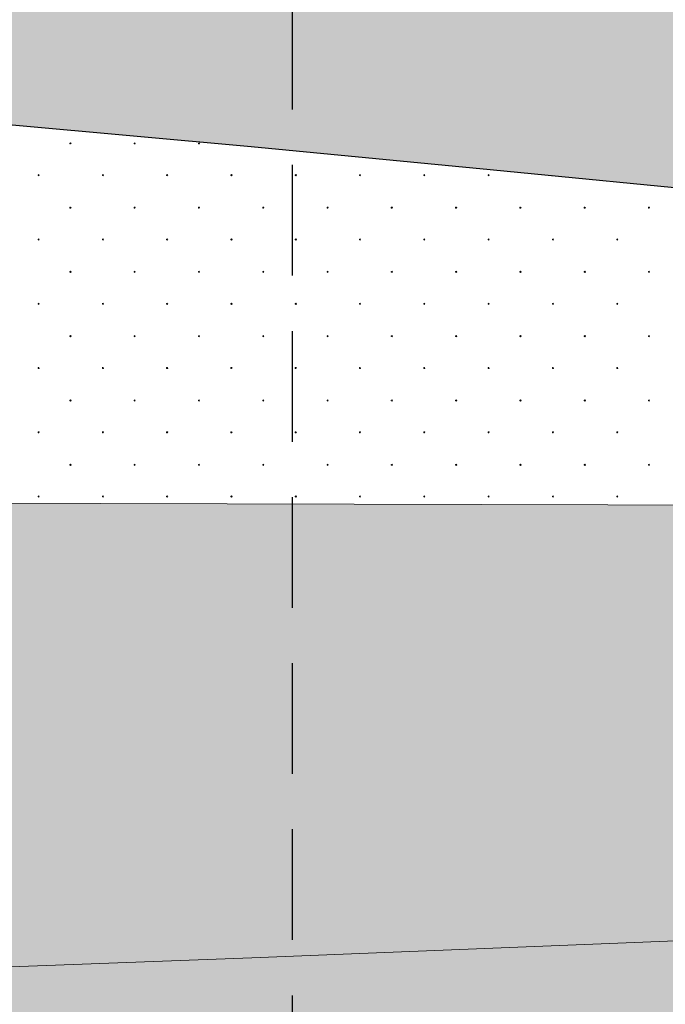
# Model space of a CAD drawing. Header units: millimetres. Extents: x 615418 to 955542, y 450519 to 646666.
# Tile 75 of 84: x 899967 to 906965, y 600895 to 611566. Entities that reach past the tile are written whole.
import ezdxf

# ---------------------------------------------------------------- set-up
doc = ezdxf.new("R2010")
doc.units = ezdxf.units.MM
doc.linetypes.add('DASHED', pattern=[9, 6, -3])
doc.layers.add('Bound', color=7, linetype='Continuous')
doc.layers.add('Fill', color=7, linetype='Continuous')

msp = doc.modelspace()

# ---------------------------------------------------------------- hatches: boundary and pattern name
at = {"layer": 'Fill'}
h = msp.add_hatch(dxfattribs=at)
h.set_pattern_fill('GR28', color=256, scale=1500, pattern_type=2)
h.set_pattern_definition([(90, (766712.94, 605367.84), (-375, 375), [16.5, -733.5]), (45, (766712.94, 605384.34), (-375, 375), [16.9706, -513.3595]), (0, (766724.94, 605396.34), (375, 375), [16.5, -733.5]), (315, (766741.44, 605396.34), (375, 375), [16.9706, -513.3595]), (90, (766753.44, 605367.84), (-375, 375), [16.5, -733.5]), (45, (766741.44, 605355.84), (-375, 375), [16.9706, -513.3595]), (0, (766724.94, 605355.84), (375, 375), [16.5, -733.5]), (315, (766712.94, 605367.84), (375, 375), [16.9706, -513.3595])])
h.paths.add_polyline_path([(954042.3, 612196.3), (952932.2, 612221), (950945.6, 612248.9), (948483, 612275.4), (945897.3, 612319.8), (945495, 612328.6), (943208, 612355.8), (938942, 612422.4), (938723.4, 612425.2), (938103.6, 612436.1), (937202.3, 612453), (936366.9, 612466.8), (935871.1, 612474.4), (935290.4, 612485.8), (934827.7, 612498.1), (930301.4, 612595.9), (929082.5, 612621.3), (928036.1, 612634.5), (924709.2, 612731.4), (924444, 612738.1), (923473.3, 612754.6), (923260.6, 612761.9), (919851.4, 612855.8), (919600.8, 612855.8), (919037.9, 612855.8), (913532.5, 613270.4), (911463.7, 613533.3), (908429.6, 613855.8), (905067.9, 614139.3), (902921.9, 614317.7), (896767, 611855.8), (889667, 611855.8), (889667, 611329.8), (892114.6, 611132.7), (894705.3, 610897.8), (897296, 610663), (899886.7, 610428.2), (902477.4, 610193.3), (905068.1, 609942.3), (907658.7, 609691.2), (910249.4, 609440.2), (912840.1, 609189.1), (915430.7, 608932.6), (918021.4, 608676.1), (920785.7, 608402.4), (930783.4, 608408.2), (935782.2, 608411.1), (940781, 608414), (945779.9, 608416.9), (950535.1, 608419.6), (954042.3, 608423.3)])
at = {"layer": 'Fill', "lineweight": 13}
h = msp.add_hatch(dxfattribs=at)
h.set_pattern_fill('GR30', color=256, scale=1500, pattern_type=2)
h.set_pattern_definition([(197.866148, (766950.019, 605597.732), (-1469.25, -489.3829239), [8.8168, -15942.6809]), (197.866148, (767197.519, 605845.232), (-1469.25, -489.3829239), [8.8168, -15942.6809]), (270, (767189.1, 605842.5), (489.75, 3e-14), [8.8168, -480.5661]), (270, (766941.6, 605595), (489.75, 3e-14), [8.8168, -480.5661]), (342.133852, (766941.694, 605586.242), (13713.0000001, -4404.4463148), [8.817, -15942.6807]), (342.133852, (767189.194, 605833.742), (13713.0000001, -4404.4463148), [8.817, -15942.6807]), (53.95219, (766949.944, 605583.392), (2448.75, 3425.680467), [8.817, -6649.238]), (53.95219, (767197.444, 605830.892), (2448.75, 3425.680467), [8.817, -6649.238]), (126.04781, (767202.694, 605838.092), (-1469.25, 1957.5316954), [8.8168, -6649.2382]), (126.04781, (766955.194, 605590.592), (-1469.25, 1957.5316954), [8.8168, -6649.2382])])
h.paths.add_polyline_path([(933579.3, 602648.5), (943944.1, 603034.7), (951843.6, 603295.4), (954042.3, 603379.5), (954989.5, 603415.7), (952542.3, 604231.5), (954042.3, 605231.5), (954042.3, 605512.1), (950535.1, 605748.2), (943944.1, 606214.7), (943496.9, 606250.4), (936616.8, 606252.6), (929736.7, 606258.9), (922856.7, 606269.1), (915976.6, 606282.8), (909096.5, 606299.3), (902216.5, 606317.9), (895336.4, 606337.9), (888456.3, 606358.3), (881576.2, 606378.3), (874696.2, 606397), (867816.1, 606413.5), (860936, 606427.2), (854055.9, 606437.4), (847475.8, 606438.8), (840295.8, 606445.8), (837106.8, 606445.8), (834117.9, 606445.8), (831128.9, 606445.9), (828139.9, 606445.9), (825151, 606445.9), (822162, 606445.9), (819173, 606445.9), (817678.5, 606445.9), (817678.5, 606445.8), (816922.4, 606485.4), (816175.6, 606517.7), (815428.8, 606549.5), (814681.9, 606581.4), (813935.1, 606613.2), (813188.3, 606645.1), (812441.5, 606675.7), (811694.6, 606706.2), (810947.8, 606736.8), (810200.9, 606767.4), (809454.1, 606795.8), (808707.2, 606824.3), (807960.3, 606852.8), (807213.4, 606881.3), (806466.5, 606907), (805719.6, 606932.7), (804972.7, 606958.5), (804225.8, 606984.2), (803478.8, 607006.5), (802731.8, 607028.9), (801984.8, 607051.2), (801237.9, 607073.6), (800490.8, 607092.2), (799743.8, 607110.7), (798996.7, 607129.3), (798249.7, 607147.8), (797502.6, 607162.3), (796755.5, 607176.8), (796008.4, 607191.3), (795161.3, 607205.8), (793411.4, 607124.1), (791761.5, 606882.5), (790111.6, 606491.6), (788461.7, 605968.4), (786811.8, 605335.8), (785161.9, 604621.6), (783512.1, 603856.8), (781862.2, 603074.9), (780450.5, 602420.5), (781424.5, 602419.5), (782398.6, 602418.6), (783372.6, 602417.6), (784346.7, 602416.6), (785320.7, 602415.6), (786294.8, 602414.7), (787268.8, 602413.7), (788242.9, 602412.7), (789217, 602411.7), (790191, 602410.7), (791165.1, 602409.8), (792139.1, 602408.8), (793113.2, 602407.8), (794087.2, 602406.8), (795230.8, 602406.8), (796008.2, 602381.8), (796755, 602357.8), (797501.9, 602333.8), (798248.8, 602309.8), (798995.4, 602279), (799742.1, 602248.3), (800488.8, 602217.5), (801235.5, 602186.8), (801982, 602149.8), (802728.5, 602112.7), (803475, 602075.7), (804221.5, 602038.7), (804967.9, 601996.1), (805714.3, 601953.5), (806460.6, 601910.9), (807207, 601868.3), (807953.2, 601821.1), (808699.4, 601773.9), (809445.7, 601726.7), (810191.9, 601679.5), (810938, 601628.8), (811684.2, 601578.2), (812430.3, 601527.5), (813176.5, 601476.9), (813922.6, 601424.1), (814668.6, 601371.4), (815414.7, 601318.6), (816160.8, 601265.8), (816906.9, 601212.3), (817678, 601145.9), (819173, 601145.9), (822162, 601145.9), (825151, 601145.9), (828139.9, 601145.9), (831128.9, 601145.9), (834117.9, 601145.9), (837106.8, 601145.8), (840295.8, 601145.8), (843649.5, 601143.8), (847475.8, 601145.8), (850356.8, 601128.3), (853710.5, 601115.5), (857064.2, 601100), (860417.9, 601082.4), (863771.6, 601063.7), (867125.2, 601044.5), (870478.9, 601025.7), (873832.6, 601008.2), (877186.3, 600992.6), (880540, 600979.8), (883893.6, 600970.2), (887247.3, 600964.3), (890601, 600962.3), (892119.9, 601012.4), (902484.8, 601398.7), (912849.6, 601812.2), (923214.4, 602235)])
h = msp.add_hatch(dxfattribs=at)
h.set_pattern_fill('GR29', color=256, scale=1500, pattern_type=2)
h.set_pattern_definition([(197.87055, (767405.044, 606052.442), (-2090.787921, -696.5901627), [8.1465, -22691.8873]), (197.87055, (767060.044, 605707.442), (-2090.787921, -696.5901627), [8.1465, -22691.8873]), (270, (767052.3, 605704.9), (696.9293, 4e-14), [8.146, -688.4443]), (270, (767397.3, 606049.9), (696.9293, 4e-14), [8.146, -688.4443]), (342.12945, (767397.394, 606041.792), (19514.0205961, -6269.3114633), [8.1465, -22691.8873]), (342.12945, (767052.394, 605696.792), (19514.0205961, -6269.3114633), [8.1465, -22691.8873]), (53.95936, (767405.044, 606039.24), (3484.646535, 4876.131138), [8.1465, -9468.1]), (53.95936, (767060.044, 605694.24), (3484.646535, 4876.131138), [8.1465, -9468.1]), (126.04064, (767064.874, 605700.84), (-2090.787921, 2786.36065), [8.146, -9468.1007]), (126.04064, (767409.874, 606045.84), (-2090.787921, 2786.36065), [8.146, -9468.1007])])
h.paths.add_polyline_path([(946165.8, 599637.2), (950535.1, 599915.3), (954042.3, 600127.5), (954042.3, 602231.5), (955542.3, 603231.5), (954989.5, 603415.7), (954042.3, 603379.5), (951843.6, 603295.4), (943944.1, 603034.7), (933579.3, 602648.5), (923214.4, 602235), (912849.6, 601812.2), (902484.8, 601398.7), (892119.9, 601012.4), (890601, 600962.3), (886930.5, 600781.1), (884340, 600669.3), (881749.5, 600557.5), (879158.8, 600462.1), (876568.2, 600366.7), (873977.5, 600271.3), (871386.9, 600175.9), (868796.1, 600100.4), (866205.3, 600025), (863614.5, 599949.5), (861023.8, 599874), (858432.9, 599820.9), (855841.9, 599767.9), (853251, 599714.8), (850660.1, 599661.8), (847475.8, 599545.8), (840295.8, 599545.8), (837106.8, 599545.8), (834117.9, 599545.8), (831128.9, 599545.8), (828139.9, 599545.9), (825151, 599545.9), (822162, 599545.9), (819173, 599545.9), (817678.5, 599545.8), (816903.7, 599474.9), (816157.8, 599418.1), (815411.8, 599362), (814665.9, 599305.8), (813920, 599249.7), (813174, 599193.6), (812428, 599139.8), (811682, 599085.9), (810936, 599032.1), (810190.1, 598978.2), (809444, 598928), (808697.8, 598877.8), (807951.7, 598827.6), (807205.6, 598777.4), (806459.4, 598732.1), (805713.2, 598686.8), (804966.9, 598641.5), (804220.7, 598596.3), (803474.2, 598556.9), (802727.8, 598517.5), (801981.4, 598478.1), (801235, 598438.7), (800488.4, 598406.1), (799741.8, 598373.4), (798995.2, 598340.7), (798248.6, 598308), (797501.7, 598282.4), (796754.9, 598256.9), (796008.1, 598231.4), (795136.3, 598205.1), (795071.3, 598205.7), (793411.4, 598203.9), (791761.5, 598198.1), (790111.6, 598188.7), (788461.7, 598176.1), (786811.8, 598160.8), (785161.9, 598143.7), (783512.1, 598125.2), (781862.2, 598106.4), (780212.3, 598088), (778562.4, 598070.8), (776912.5, 598055.6), (775262.6, 598043), (773612.7, 598033.6), (771962.8, 598027.8), (770212.9, 598025.8), (765601, 598053), (761089.1, 598133.5), (756577.2, 598263.6), (752065.3, 598437.8), (747553.4, 598648.3), (743041.5, 598886.1), (738529.6, 599140.7), (734017.7, 599401), (729505.8, 599655.6), (724993.9, 599893.3), (720482, 600103.9), (715970.1, 600278.1), (711458.2, 600408.2), (706946.3, 600488.6), (702434.4, 600515.8), (688535.1, 600172.8), (657179.2, 600049), (648050.1, 600607.1), (638506.2, 601983), (633618.5, 603231.5), (632118.4, 602231.5), (632118.4, 594516.2), (648050.1, 593573.8), (688535.1, 593577.4), (705044.4, 593577.3), (721336.5, 593180.5), (737628.6, 592783.6), (755362.9, 594099.9), (766712.9, 594451.3), (770212.9, 594545.8), (795161.3, 594606.1), (798250.3, 594601.9), (801239.2, 594590.3), (804228.2, 594571.5), (807217.2, 594546.3), (810206.1, 594515.8), (813195.1, 594481.5), (816184.1, 594444.7), (819173, 594407), (822162, 594370.2), (825151, 594335.8), (828139.9, 594305.4), (831128.9, 594280.2), (834117.9, 594261.4), (837106.8, 594249.8), (840295.8, 594245.8), (847475.8, 594245.7), (885266.5, 593669.6)])

# ---------------------------------------------------------------- linework, layer by layer
at = {"color": 6, "linetype": 'DASHED', "ltscale": 200}
msp.add_lwpolyline([(902921.9, 636991.9), (902921.9, 579958.2)], dxfattribs=at)
at = {"layer": 'Bound'}
msp.add_lwpolyline([(892114.6, 611132.7), (894705.3, 610897.8), (897296, 610663), (899886.7, 610428.2), (902477.4, 610193.3), (905068.1, 609942.3), (907658.7, 609691.2), (910249.4, 609440.2), (912840.1, 609189.1), (915430.7, 608932.6), (918021.4, 608676.1), (920785.7, 608402.4), (923202.7, 608163), (925793.3, 607912), (928384, 607661), (930046.3, 607499.9), (930974.7, 607409.9), (933565.3, 607158.9), (936156, 606924), (938746.7, 606689.2), (943496.9, 606250.4), (943944.1, 606214.7), (950535.1, 605748.2), (954042.3, 605512.1)], dxfattribs=at)
msp.add_lwpolyline([(892114.6, 611132.7), (894705.3, 610897.8), (897296, 610663), (899886.7, 610428.2), (902477.4, 610193.3), (905068.1, 609942.3), (907658.7, 609691.2), (910249.4, 609440.2), (912840.1, 609189.1), (915430.7, 608932.6), (918021.4, 608676.1), (920785.7, 608402.4), (923202.7, 608163), (925793.3, 607912), (928384, 607661), (930046.3, 607499.9), (930974.7, 607409.9), (933565.3, 607158.9), (936156, 606924), (938746.7, 606689.2), (943496.9, 606250.4), (943944.1, 606214.7), (950535.1, 605748.2), (954042.3, 605512.1)], dxfattribs=at)
at = {"layer": 'Bound', "color": 7, "linetype": 'Continuous', "lineweight": 0, "flags": 128}
for points in [[(943496.9, 606250.4), (936616.8, 606252.6), (929736.7, 606258.9), (922856.7, 606269.1), (915976.6, 606282.8), (909096.5, 606299.3), (902216.5, 606317.9), (895336.4, 606337.9), (888456.3, 606358.3), (881576.2, 606378.3), (874696.2, 606397), (867816.1, 606413.5), (860936, 606427.2), (854055.9, 606437.4), (847475.8, 606438.8)], [(954989.8, 603415.7), (954042.3, 603379.5), (951843.6, 603295.4), (943944.1, 603034.7), (933579.3, 602648.5), (923214.4, 602235), (912849.6, 601812.2), (902484.8, 601398.7), (892119.9, 601012.4), (890601, 600962.3), (887247.3, 600964.3), (883893.6, 600970.2), (880540, 600979.8), (877186.3, 600992.6), (873832.6, 601008.2), (870478.9, 601025.7), (867125.2, 601044.5), (863771.6, 601063.7), (860417.9, 601082.4), (857064.2, 601100), (853710.5, 601115.5)]]:
    msp.add_lwpolyline(points, dxfattribs=at)
at = {"layer": 'Fill', "linetype": 'Continuous', "lineweight": 13}
for p, q in [((900518.5, 610232), (900510.8, 610229.5)), ((900510.8, 610229.5), (900510.8, 610221.3)), ((900510.9, 610221.3), (900518.6, 610218.8)), ((900518.5, 610218.8), (900523.3, 610225.4)), ((900523.4, 610225.4), (900518.6, 610232)), ((901215.5, 610232), (901207.7, 610229.5)), ((901207.8, 610229.5), (901207.8, 610221.3)), ((901207.8, 610221.3), (901215.6, 610218.8)), ((901220.3, 610225.4), (901215.5, 610232)), ((901215.5, 610218.8), (901220.3, 610225.4)), ((901912.4, 610232), (901904.6, 610229.5)), ((901904.7, 610229.5), (901904.7, 610221.3)), ((901904.8, 610221.3), (901912.5, 610218.8)), ((901917.2, 610225.4), (901912.4, 610232)), ((901912.4, 610218.8), (901917.2, 610225.4)), ((900173.5, 609887), (900165.8, 609884.5)), ((900165.8, 609884.5), (900165.8, 609876.3)), ((900165.9, 609876.3), (900173.6, 609873.8)), ((900173.5, 609873.8), (900178.3, 609880.4)), ((900178.4, 609880.4), (900173.6, 609887)), ((900870.5, 609887), (900862.7, 609884.5)), ((900862.8, 609884.5), (900862.8, 609876.3)), ((900862.8, 609876.3), (900870.6, 609873.8)), ((900875.3, 609880.4), (900870.5, 609887)), ((900870.5, 609873.8), (900875.3, 609880.4)), ((901567.4, 609887), (901559.6, 609884.5)), ((901559.7, 609884.5), (901559.7, 609876.3)), ((901559.8, 609876.3), (901567.5, 609873.8)), ((901572.2, 609880.4), (901567.4, 609887)), ((901567.4, 609873.8), (901572.2, 609880.4)), ((902264.3, 609887), (902256.6, 609884.5)), ((902256.6, 609884.5), (902256.6, 609876.3)), ((902256.7, 609876.3), (902264.4, 609873.8)), ((902264.3, 609873.8), (902269.1, 609880.4)), ((902269.2, 609880.4), (902264.4, 609887)), ((902961.3, 609887), (902953.5, 609884.5)), ((902953.5, 609884.5), (902953.5, 609876.3)), ((902953.6, 609876.3), (902961.4, 609873.8)), ((902966.1, 609880.4), (902961.3, 609887)), ((902961.3, 609873.8), (902966.1, 609880.4)), ((903658.2, 609887), (903650.4, 609884.5)), ((903650.5, 609884.5), (903650.5, 609876.3)), ((903650.5, 609876.3), (903658.3, 609873.8)), ((903663, 609880.4), (903658.2, 609887)), ((903658.2, 609873.8), (903663, 609880.4)), ((904355.1, 609887), (904347.4, 609884.5)), ((904347.4, 609884.5), (904347.4, 609876.3)), ((904347.5, 609876.3), (904355.2, 609873.8)), ((904355.1, 609873.8), (904359.9, 609880.4)), ((904359.9, 609880.4), (904355.2, 609887)), ((905052, 609887), (905044.3, 609884.5)), ((905044.3, 609884.5), (905044.3, 609876.3)), ((905044.4, 609876.3), (905052.2, 609873.8)), ((905052, 609873.8), (905056.8, 609880.4)), ((905056.9, 609880.4), (905052.1, 609887)), ((905741.3, 609877), (905741.3, 609876.3)), ((905741.3, 609876.3), (905749.1, 609873.8)), ((905749, 609873.8), (905750.7, 609876.1)), ((900518.5, 609535.4), (900510.8, 609532.9)), ((900510.8, 609532.9), (900510.8, 609524.7)), ((900510.9, 609524.7), (900518.6, 609522.2)), ((900518.5, 609522.2), (900523.3, 609528.8)), ((900523.4, 609528.8), (900518.6, 609535.4)), ((901215.5, 609535.4), (901207.7, 609532.9)), ((901207.8, 609532.9), (901207.8, 609524.7)), ((901207.8, 609524.7), (901215.6, 609522.2)), ((901220.3, 609528.8), (901215.5, 609535.4)), ((901215.5, 609522.2), (901220.3, 609528.8)), ((901912.4, 609535.4), (901904.6, 609532.9)), ((901904.7, 609532.9), (901904.7, 609524.7)), ((901904.8, 609524.7), (901912.5, 609522.2)), ((901917.2, 609528.8), (901912.4, 609535.4)), ((901912.4, 609522.2), (901917.2, 609528.8)), ((902609.3, 609535.4), (902601.6, 609532.9)), ((902601.6, 609532.9), (902601.6, 609524.7)), ((902601.7, 609524.7), (902609.4, 609522.2)), ((902609.3, 609522.2), (902614.1, 609528.8)), ((902614.2, 609528.8), (902609.4, 609535.4)), ((903306.3, 609535.4), (903298.5, 609532.9)), ((903298.5, 609532.9), (903298.5, 609524.7)), ((903298.6, 609524.7), (903306.4, 609522.2)), ((903311.1, 609528.8), (903306.3, 609535.4)), ((903306.3, 609522.2), (903311.1, 609528.8)), ((904003.2, 609535.4), (903995.4, 609532.9)), ((903995.5, 609532.9), (903995.5, 609524.7)), ((903995.5, 609524.7), (904003.3, 609522.2)), ((904008, 609528.8), (904003.2, 609535.4)), ((904003.2, 609522.2), (904008, 609528.8)), ((904700.1, 609535.4), (904692.4, 609532.9)), ((904692.4, 609532.9), (904692.4, 609524.7)), ((904692.5, 609524.7), (904700.2, 609522.2)), ((904700.1, 609522.2), (904704.9, 609528.8)), ((904704.9, 609528.8), (904700.2, 609535.4)), ((905397, 609535.4), (905389.3, 609532.9)), ((905389.3, 609532.9), (905389.3, 609524.7)), ((905389.4, 609524.7), (905397.2, 609522.2)), ((905397, 609522.2), (905401.8, 609528.8)), ((905401.9, 609528.8), (905397.1, 609535.4)), ((906094, 609535.4), (906086.2, 609532.9)), ((906086.3, 609532.9), (906086.3, 609524.7)), ((906086.3, 609524.7), (906094.1, 609522.2)), ((906098.8, 609528.8), (906094, 609535.4)), ((906094, 609522.2), (906098.8, 609528.8)), ((906790.9, 609535.4), (906783.2, 609532.9)), ((906783.2, 609532.9), (906783.2, 609524.7)), ((906783.3, 609524.7), (906791, 609522.2)), ((906795.7, 609528.8), (906790.9, 609535.4)), ((906790.9, 609522.2), (906795.7, 609528.8)), ((900173.5, 609190.4), (900165.8, 609187.9)), ((900165.8, 609187.9), (900165.8, 609179.7)), ((900165.9, 609179.7), (900173.6, 609177.2)), ((900173.5, 609177.2), (900178.3, 609183.8)), ((900178.4, 609183.8), (900173.6, 609190.4)), ((900870.5, 609190.4), (900862.7, 609187.9)), ((900862.8, 609187.9), (900862.8, 609179.7)), ((900862.8, 609179.7), (900870.6, 609177.2)), ((900875.3, 609183.8), (900870.5, 609190.4)), ((900870.5, 609177.2), (900875.3, 609183.8)), ((901567.4, 609190.4), (901559.6, 609187.9)), ((901559.7, 609187.9), (901559.7, 609179.7)), ((901559.8, 609179.7), (901567.5, 609177.2)), ((901572.2, 609183.8), (901567.4, 609190.4)), ((901567.4, 609177.2), (901572.2, 609183.8)), ((902264.3, 609190.4), (902256.6, 609187.9)), ((902256.6, 609187.9), (902256.6, 609179.7)), ((902256.7, 609179.7), (902264.4, 609177.2)), ((902264.3, 609177.2), (902269.1, 609183.8)), ((902269.2, 609183.8), (902264.4, 609190.4)), ((902961.3, 609190.4), (902953.5, 609187.9)), ((902953.5, 609187.9), (902953.5, 609179.7)), ((902953.6, 609179.7), (902961.4, 609177.2)), ((902966.1, 609183.8), (902961.3, 609190.4)), ((902961.3, 609177.2), (902966.1, 609183.8)), ((903658.2, 609190.4), (903650.4, 609187.9)), ((903650.5, 609187.9), (903650.5, 609179.7)), ((903650.5, 609179.7), (903658.3, 609177.2)), ((903663, 609183.8), (903658.2, 609190.4)), ((903658.2, 609177.2), (903663, 609183.8)), ((904355.1, 609190.4), (904347.4, 609187.9)), ((904347.4, 609187.9), (904347.4, 609179.7)), ((904347.5, 609179.7), (904355.2, 609177.2)), ((904355.1, 609177.2), (904359.9, 609183.8)), ((904359.9, 609183.8), (904355.2, 609190.4)), ((905052, 609190.4), (905044.3, 609187.9)), ((905044.3, 609187.9), (905044.3, 609179.7)), ((905044.4, 609179.7), (905052.2, 609177.2)), ((905052, 609177.2), (905056.8, 609183.8)), ((905056.9, 609183.8), (905052.1, 609190.4)), ((905749, 609190.4), (905741.2, 609187.9)), ((905741.3, 609187.9), (905741.3, 609179.7)), ((905741.3, 609179.7), (905749.1, 609177.2)), ((905753.8, 609183.8), (905749, 609190.4)), ((905749, 609177.2), (905753.8, 609183.8)), ((906445.9, 609190.4), (906438.2, 609187.9)), ((906438.2, 609187.9), (906438.2, 609179.7)), ((906438.3, 609179.7), (906446, 609177.2)), ((906450.7, 609183.8), (906445.9, 609190.4)), ((906445.9, 609177.2), (906450.7, 609183.8)), ((900518.5, 608838.8), (900510.8, 608836.3)), ((900510.8, 608836.3), (900510.8, 608828.1)), ((900510.9, 608828.2), (900518.6, 608825.7)), ((900518.5, 608825.6), (900523.3, 608832.2)), ((900523.4, 608832.2), (900518.6, 608838.8)), ((901215.5, 608838.8), (901207.7, 608836.3)), ((901207.8, 608836.3), (901207.8, 608828.1)), ((901207.8, 608828.2), (901215.6, 608825.7)), ((901220.3, 608832.2), (901215.5, 608838.8)), ((901215.5, 608825.6), (901220.3, 608832.2)), ((901912.4, 608838.8), (901904.6, 608836.3)), ((901904.7, 608836.3), (901904.7, 608828.1)), ((901904.8, 608828.2), (901912.5, 608825.7)), ((901917.2, 608832.2), (901912.4, 608838.8)), ((901912.4, 608825.6), (901917.2, 608832.2)), ((902609.3, 608838.8), (902601.6, 608836.3)), ((902601.6, 608836.3), (902601.6, 608828.1)), ((902601.7, 608828.2), (902609.4, 608825.7)), ((902609.3, 608825.6), (902614.1, 608832.2)), ((902614.2, 608832.2), (902609.4, 608838.8)), ((903306.3, 608838.8), (903298.5, 608836.3)), ((903298.5, 608836.3), (903298.5, 608828.1)), ((903298.6, 608828.2), (903306.4, 608825.7)), ((903311.1, 608832.2), (903306.3, 608838.8)), ((903306.3, 608825.6), (903311.1, 608832.2)), ((904003.2, 608838.8), (903995.4, 608836.3)), ((903995.5, 608836.3), (903995.5, 608828.1)), ((903995.5, 608828.2), (904003.3, 608825.7)), ((904008, 608832.2), (904003.2, 608838.8)), ((904003.2, 608825.6), (904008, 608832.2)), ((904700.1, 608838.8), (904692.4, 608836.3)), ((904692.4, 608836.3), (904692.4, 608828.1)), ((904692.5, 608828.2), (904700.2, 608825.7)), ((904700.1, 608825.6), (904704.9, 608832.2)), ((904704.9, 608832.2), (904700.2, 608838.8)), ((905397, 608838.8), (905389.3, 608836.3)), ((905389.3, 608836.3), (905389.3, 608828.1)), ((905389.4, 608828.2), (905397.2, 608825.7)), ((905397, 608825.6), (905401.8, 608832.2)), ((905401.9, 608832.2), (905397.1, 608838.8)), ((906094, 608838.8), (906086.2, 608836.3)), ((906086.3, 608836.3), (906086.3, 608828.1)), ((906086.3, 608828.2), (906094.1, 608825.7)), ((906098.8, 608832.2), (906094, 608838.8)), ((906094, 608825.6), (906098.8, 608832.2)), ((906790.9, 608838.8), (906783.2, 608836.3)), ((906783.2, 608836.3), (906783.2, 608828.1)), ((906783.3, 608828.2), (906791, 608825.7)), ((906795.7, 608832.2), (906790.9, 608838.8)), ((906790.9, 608825.6), (906795.7, 608832.2)), ((900173.5, 608493.8), (900165.8, 608491.3)), ((900165.8, 608491.3), (900165.8, 608483.1)), ((900165.9, 608483.2), (900173.6, 608480.7)), ((900173.5, 608480.6), (900178.3, 608487.2)), ((900178.4, 608487.2), (900173.6, 608493.8)), ((900870.5, 608493.8), (900862.7, 608491.3)), ((900862.8, 608491.3), (900862.8, 608483.1)), ((900862.8, 608483.2), (900870.6, 608480.7)), ((900875.3, 608487.2), (900870.5, 608493.8)), ((900870.5, 608480.6), (900875.3, 608487.2)), ((901567.4, 608493.8), (901559.6, 608491.3)), ((901559.7, 608491.3), (901559.7, 608483.1)), ((901559.8, 608483.2), (901567.5, 608480.7)), ((901572.2, 608487.2), (901567.4, 608493.8)), ((901567.4, 608480.6), (901572.2, 608487.2)), ((902264.3, 608493.8), (902256.6, 608491.3)), ((902256.6, 608491.3), (902256.6, 608483.1)), ((902256.7, 608483.2), (902264.4, 608480.7)), ((902264.3, 608480.6), (902269.1, 608487.2)), ((902269.2, 608487.2), (902264.4, 608493.8)), ((902961.3, 608493.8), (902953.5, 608491.3)), ((902953.5, 608491.3), (902953.5, 608483.1)), ((902953.6, 608483.2), (902961.4, 608480.7)), ((902966.1, 608487.2), (902961.3, 608493.8)), ((902961.3, 608480.6), (902966.1, 608487.2)), ((903658.2, 608493.8), (903650.4, 608491.3)), ((903650.5, 608491.3), (903650.5, 608483.1)), ((903650.5, 608483.2), (903658.3, 608480.7)), ((903663, 608487.2), (903658.2, 608493.8)), ((903658.2, 608480.6), (903663, 608487.2)), ((904355.1, 608493.8), (904347.4, 608491.3)), ((904347.4, 608491.3), (904347.4, 608483.1)), ((904347.5, 608483.2), (904355.2, 608480.7)), ((904355.1, 608480.6), (904359.9, 608487.2)), ((904359.9, 608487.2), (904355.2, 608493.8)), ((905052, 608493.8), (905044.3, 608491.3)), ((905044.3, 608491.3), (905044.3, 608483.1)), ((905044.4, 608483.2), (905052.2, 608480.7)), ((905052, 608480.6), (905056.8, 608487.2)), ((905056.9, 608487.2), (905052.1, 608493.8)), ((905749, 608493.8), (905741.2, 608491.3)), ((905741.3, 608491.3), (905741.3, 608483.1)), ((905741.3, 608483.2), (905749.1, 608480.7)), ((905753.8, 608487.2), (905749, 608493.8)), ((905749, 608480.6), (905753.8, 608487.2)), ((906445.9, 608493.8), (906438.2, 608491.3)), ((906438.2, 608491.3), (906438.2, 608483.1)), ((906438.3, 608483.2), (906446, 608480.7)), ((906450.7, 608487.2), (906445.9, 608493.8)), ((906445.9, 608480.6), (906450.7, 608487.2)), ((900518.5, 608142.2), (900510.8, 608139.7)), ((900510.8, 608139.7), (900510.8, 608131.5)), ((900510.9, 608131.6), (900518.6, 608129.1)), ((900518.5, 608129), (900523.3, 608135.6)), ((900523.4, 608135.6), (900518.6, 608142.2)), ((901215.5, 608142.2), (901207.7, 608139.7)), ((901207.8, 608139.7), (901207.8, 608131.5)), ((901207.8, 608131.6), (901215.6, 608129.1)), ((901220.3, 608135.6), (901215.5, 608142.2)), ((901215.5, 608129), (901220.3, 608135.6)), ((901912.4, 608142.2), (901904.6, 608139.7)), ((901904.7, 608139.7), (901904.7, 608131.5)), ((901904.8, 608131.6), (901912.5, 608129.1)), ((901917.2, 608135.6), (901912.4, 608142.2)), ((901912.4, 608129), (901917.2, 608135.6)), ((902609.3, 608142.2), (902601.6, 608139.7)), ((902601.6, 608139.7), (902601.6, 608131.5)), ((902601.7, 608131.6), (902609.4, 608129.1)), ((902609.3, 608129), (902614.1, 608135.6)), ((902614.2, 608135.6), (902609.4, 608142.2)), ((903306.3, 608142.2), (903298.5, 608139.7)), ((903298.5, 608139.7), (903298.5, 608131.5)), ((903298.6, 608131.6), (903306.4, 608129.1)), ((903311.1, 608135.6), (903306.3, 608142.2)), ((903306.3, 608129), (903311.1, 608135.6)), ((904003.2, 608142.2), (903995.4, 608139.7)), ((903995.5, 608139.7), (903995.5, 608131.5)), ((903995.5, 608131.6), (904003.3, 608129.1)), ((904008, 608135.6), (904003.2, 608142.2)), ((904003.2, 608129), (904008, 608135.6)), ((904700.1, 608142.2), (904692.4, 608139.7)), ((904692.4, 608139.7), (904692.4, 608131.5)), ((904692.5, 608131.6), (904700.2, 608129.1)), ((904700.1, 608129), (904704.9, 608135.6)), ((904704.9, 608135.6), (904700.2, 608142.2)), ((905397, 608142.2), (905389.3, 608139.7)), ((905389.3, 608139.7), (905389.3, 608131.5)), ((905389.4, 608131.6), (905397.2, 608129.1)), ((905397, 608129), (905401.8, 608135.6)), ((905401.9, 608135.6), (905397.1, 608142.2)), ((906094, 608142.2), (906086.2, 608139.7)), ((906086.3, 608139.7), (906086.3, 608131.5)), ((906086.3, 608131.6), (906094.1, 608129.1)), ((906098.8, 608135.6), (906094, 608142.2)), ((906094, 608129), (906098.8, 608135.6)), ((906790.9, 608142.2), (906783.2, 608139.7)), ((906783.2, 608139.7), (906783.2, 608131.5)), ((906783.3, 608131.6), (906791, 608129.1)), ((906795.7, 608135.6), (906790.9, 608142.2)), ((906790.9, 608129), (906795.7, 608135.6)), ((900173.5, 607797.2), (900165.8, 607794.7)), ((900165.8, 607794.7), (900165.8, 607786.5)), ((900165.9, 607786.6), (900173.6, 607784.1)), ((900173.5, 607784), (900178.3, 607790.6)), ((900178.4, 607790.6), (900173.6, 607797.2)), ((900870.5, 607797.2), (900862.7, 607794.7)), ((900862.8, 607794.7), (900862.8, 607786.5)), ((900862.8, 607786.6), (900870.6, 607784.1)), ((900875.3, 607790.6), (900870.5, 607797.2)), ((900870.5, 607784), (900875.3, 607790.6)), ((901567.4, 607797.2), (901559.6, 607794.7)), ((901559.7, 607794.7), (901559.7, 607786.5)), ((901559.8, 607786.6), (901567.5, 607784.1)), ((901572.2, 607790.6), (901567.4, 607797.2)), ((901567.4, 607784), (901572.2, 607790.6)), ((902264.3, 607797.2), (902256.6, 607794.7)), ((902256.6, 607794.7), (902256.6, 607786.5)), ((902256.7, 607786.6), (902264.4, 607784.1)), ((902264.3, 607784), (902269.1, 607790.6)), ((902269.2, 607790.6), (902264.4, 607797.2)), ((902961.3, 607797.2), (902953.5, 607794.7)), ((902953.5, 607794.7), (902953.5, 607786.5)), ((902953.6, 607786.6), (902961.4, 607784.1)), ((902966.1, 607790.6), (902961.3, 607797.2)), ((902961.3, 607784), (902966.1, 607790.6)), ((903658.2, 607797.2), (903650.4, 607794.7)), ((903650.5, 607794.7), (903650.5, 607786.5)), ((903650.5, 607786.6), (903658.3, 607784.1)), ((903663, 607790.6), (903658.2, 607797.2)), ((903658.2, 607784), (903663, 607790.6)), ((904355.1, 607797.2), (904347.4, 607794.7)), ((904347.4, 607794.7), (904347.4, 607786.5)), ((904347.5, 607786.6), (904355.2, 607784.1)), ((904355.1, 607784), (904359.9, 607790.6)), ((904359.9, 607790.6), (904355.2, 607797.2)), ((905052, 607797.2), (905044.3, 607794.7)), ((905044.3, 607794.7), (905044.3, 607786.5)), ((905044.4, 607786.6), (905052.2, 607784.1)), ((905052, 607784), (905056.8, 607790.6)), ((905056.9, 607790.6), (905052.1, 607797.2)), ((905749, 607797.2), (905741.2, 607794.7)), ((905741.3, 607794.7), (905741.3, 607786.5)), ((905741.3, 607786.6), (905749.1, 607784.1)), ((905753.8, 607790.6), (905749, 607797.2)), ((905749, 607784), (905753.8, 607790.6)), ((906445.9, 607797.2), (906438.2, 607794.7)), ((906438.2, 607794.7), (906438.2, 607786.5)), ((906438.3, 607786.6), (906446, 607784.1)), ((906450.7, 607790.6), (906445.9, 607797.2)), ((906445.9, 607784), (906450.7, 607790.6)), ((900518.5, 607445.6), (900510.8, 607443.1)), ((900510.8, 607443.1), (900510.8, 607435)), ((900510.9, 607435), (900518.6, 607432.5)), ((900518.5, 607432.4), (900523.3, 607439)), ((900523.4, 607439), (900518.6, 607445.6)), ((901215.5, 607445.6), (901207.7, 607443.1)), ((901207.8, 607443.1), (901207.8, 607435)), ((901207.8, 607435), (901215.6, 607432.5)), ((901220.3, 607439), (901215.5, 607445.6)), ((901215.5, 607432.4), (901220.3, 607439)), ((901912.4, 607445.6), (901904.6, 607443.1)), ((901904.7, 607443.1), (901904.7, 607435)), ((901904.8, 607435), (901912.5, 607432.5)), ((901917.2, 607439), (901912.4, 607445.6)), ((901912.4, 607432.4), (901917.2, 607439)), ((902609.3, 607445.6), (902601.6, 607443.1)), ((902601.6, 607443.1), (902601.6, 607435)), ((902601.7, 607435), (902609.4, 607432.5)), ((902609.3, 607432.4), (902614.1, 607439)), ((902614.2, 607439), (902609.4, 607445.6)), ((903306.3, 607445.6), (903298.5, 607443.1)), ((903298.5, 607443.1), (903298.5, 607435)), ((903298.6, 607435), (903306.4, 607432.5)), ((903311.1, 607439), (903306.3, 607445.6)), ((903306.3, 607432.4), (903311.1, 607439)), ((904003.2, 607445.6), (903995.4, 607443.1)), ((903995.5, 607443.1), (903995.5, 607435)), ((903995.5, 607435), (904003.3, 607432.5)), ((904008, 607439), (904003.2, 607445.6)), ((904003.2, 607432.4), (904008, 607439)), ((904700.1, 607445.6), (904692.4, 607443.1)), ((904692.4, 607443.1), (904692.4, 607435)), ((904692.5, 607435), (904700.2, 607432.5)), ((904700.1, 607432.4), (904704.9, 607439)), ((904704.9, 607439), (904700.2, 607445.6)), ((905397, 607445.6), (905389.3, 607443.1)), ((905389.3, 607443.1), (905389.3, 607435)), ((905389.4, 607435), (905397.2, 607432.5)), ((905397, 607432.4), (905401.8, 607439)), ((905401.9, 607439), (905397.1, 607445.6)), ((906094, 607445.6), (906086.2, 607443.1)), ((906086.3, 607443.1), (906086.3, 607435)), ((906086.3, 607435), (906094.1, 607432.5)), ((906098.8, 607439), (906094, 607445.6)), ((906094, 607432.4), (906098.8, 607439)), ((906790.9, 607445.6), (906783.2, 607443.1)), ((906783.2, 607443.1), (906783.2, 607435)), ((906783.3, 607435), (906791, 607432.5)), ((906795.7, 607439), (906790.9, 607445.6)), ((906790.9, 607432.4), (906795.7, 607439)), ((900173.5, 607100.6), (900165.8, 607098.1)), ((900165.8, 607098.1), (900165.8, 607090)), ((900165.9, 607090), (900173.6, 607087.5)), ((900173.5, 607087.4), (900178.3, 607094)), ((900178.4, 607094), (900173.6, 607100.6)), ((900870.5, 607100.6), (900862.7, 607098.1)), ((900862.8, 607098.1), (900862.8, 607090)), ((900862.8, 607090), (900870.6, 607087.5)), ((900875.3, 607094), (900870.5, 607100.6)), ((900870.5, 607087.4), (900875.3, 607094)), ((901567.4, 607100.6), (901559.6, 607098.1)), ((901559.7, 607098.1), (901559.7, 607090)), ((901559.8, 607090), (901567.5, 607087.5)), ((901572.2, 607094), (901567.4, 607100.6)), ((901567.4, 607087.4), (901572.2, 607094)), ((902264.3, 607100.6), (902256.6, 607098.1)), ((902256.6, 607098.1), (902256.6, 607090)), ((902256.7, 607090), (902264.4, 607087.5)), ((902264.3, 607087.4), (902269.1, 607094)), ((902269.2, 607094), (902264.4, 607100.6)), ((902961.3, 607100.6), (902953.5, 607098.1)), ((902953.5, 607098.1), (902953.5, 607090)), ((902953.6, 607090), (902961.4, 607087.5)), ((902966.1, 607094), (902961.3, 607100.6)), ((902961.3, 607087.4), (902966.1, 607094)), ((903658.2, 607100.6), (903650.4, 607098.1)), ((903650.5, 607098.1), (903650.5, 607090)), ((903650.5, 607090), (903658.3, 607087.5)), ((903663, 607094), (903658.2, 607100.6)), ((903658.2, 607087.4), (903663, 607094)), ((904355.1, 607100.6), (904347.4, 607098.1)), ((904347.4, 607098.1), (904347.4, 607090)), ((904347.5, 607090), (904355.2, 607087.5)), ((904355.1, 607087.4), (904359.9, 607094)), ((904359.9, 607094), (904355.2, 607100.6)), ((905052, 607100.6), (905044.3, 607098.1)), ((905044.3, 607098.1), (905044.3, 607090)), ((905044.4, 607090), (905052.2, 607087.5)), ((905052, 607087.4), (905056.8, 607094)), ((905056.9, 607094), (905052.1, 607100.6)), ((905749, 607100.6), (905741.2, 607098.1)), ((905741.3, 607098.1), (905741.3, 607090)), ((905741.3, 607090), (905749.1, 607087.5)), ((905753.8, 607094), (905749, 607100.6)), ((905749, 607087.4), (905753.8, 607094)), ((906445.9, 607100.6), (906438.2, 607098.1)), ((906438.2, 607098.1), (906438.2, 607090)), ((906438.3, 607090), (906446, 607087.5)), ((906450.7, 607094), (906445.9, 607100.6)), ((906445.9, 607087.4), (906450.7, 607094)), ((900518.5, 606749), (900510.8, 606746.5)), ((900510.8, 606746.5), (900510.8, 606738.4)), ((900510.9, 606738.4), (900518.6, 606735.9)), ((900518.5, 606735.8), (900523.3, 606742.4)), ((900523.4, 606742.4), (900518.6, 606749)), ((901215.5, 606749), (901207.7, 606746.5)), ((901207.8, 606746.5), (901207.8, 606738.4)), ((901207.8, 606738.4), (901215.6, 606735.9)), ((901220.3, 606742.4), (901215.5, 606749)), ((901215.5, 606735.8), (901220.3, 606742.4)), ((901912.4, 606749), (901904.6, 606746.5)), ((901904.7, 606746.5), (901904.7, 606738.4)), ((901904.8, 606738.4), (901912.5, 606735.9)), ((901917.2, 606742.4), (901912.4, 606749)), ((901912.4, 606735.8), (901917.2, 606742.4)), ((902609.3, 606749), (902601.6, 606746.5)), ((902601.6, 606746.5), (902601.6, 606738.4)), ((902601.7, 606738.4), (902609.4, 606735.9)), ((902609.3, 606735.8), (902614.1, 606742.4)), ((902614.2, 606742.4), (902609.4, 606749)), ((903306.3, 606749), (903298.5, 606746.5)), ((903298.5, 606746.5), (903298.5, 606738.4)), ((903298.6, 606738.4), (903306.4, 606735.9)), ((903311.1, 606742.4), (903306.3, 606749)), ((903306.3, 606735.8), (903311.1, 606742.4)), ((904003.2, 606749), (903995.4, 606746.5)), ((903995.5, 606746.5), (903995.5, 606738.4)), ((903995.5, 606738.4), (904003.3, 606735.9)), ((904008, 606742.4), (904003.2, 606749)), ((904003.2, 606735.8), (904008, 606742.4)), ((904700.1, 606749), (904692.4, 606746.5)), ((904692.4, 606746.5), (904692.4, 606738.4)), ((904692.5, 606738.4), (904700.2, 606735.9)), ((904700.1, 606735.8), (904704.9, 606742.4)), ((904704.9, 606742.4), (904700.2, 606749)), ((905397, 606749), (905389.3, 606746.5)), ((905389.3, 606746.5), (905389.3, 606738.4)), ((905389.4, 606738.4), (905397.2, 606735.9)), ((905397, 606735.8), (905401.8, 606742.4)), ((905401.9, 606742.4), (905397.1, 606749)), ((906094, 606749), (906086.2, 606746.5)), ((906086.3, 606746.5), (906086.3, 606738.4)), ((906086.3, 606738.4), (906094.1, 606735.9)), ((906098.8, 606742.4), (906094, 606749)), ((906094, 606735.8), (906098.8, 606742.4)), ((906790.9, 606749), (906783.2, 606746.5)), ((906783.2, 606746.5), (906783.2, 606738.4)), ((906783.3, 606738.4), (906791, 606735.9)), ((906795.7, 606742.4), (906790.9, 606749)), ((906790.9, 606735.8), (906795.7, 606742.4)), ((900173.5, 606404), (900165.8, 606401.5)), ((900165.8, 606401.5), (900165.8, 606393.4)), ((900165.9, 606393.4), (900173.6, 606390.9)), ((900173.5, 606390.8), (900178.3, 606397.4)), ((900178.4, 606397.4), (900173.6, 606404)), ((900870.5, 606404), (900862.7, 606401.5)), ((900862.8, 606401.5), (900862.8, 606393.4)), ((900862.8, 606393.4), (900870.6, 606390.9)), ((900875.3, 606397.4), (900870.5, 606404)), ((900870.5, 606390.8), (900875.3, 606397.4)), ((901567.4, 606404), (901559.6, 606401.5)), ((901559.7, 606401.5), (901559.7, 606393.4)), ((901559.8, 606393.4), (901567.5, 606390.9)), ((901572.2, 606397.4), (901567.4, 606404)), ((901567.4, 606390.8), (901572.2, 606397.4)), ((902264.3, 606404), (902256.6, 606401.5)), ((902256.6, 606401.5), (902256.6, 606393.4)), ((902256.7, 606393.4), (902264.4, 606390.9)), ((902264.3, 606390.8), (902269.1, 606397.4)), ((902269.2, 606397.4), (902264.4, 606404)), ((902961.3, 606404), (902953.5, 606401.5)), ((902953.5, 606401.5), (902953.5, 606393.4)), ((902953.6, 606393.4), (902961.4, 606390.9)), ((902966.1, 606397.4), (902961.3, 606404)), ((902961.3, 606390.8), (902966.1, 606397.4)), ((903658.2, 606404), (903650.4, 606401.5)), ((903650.5, 606401.5), (903650.5, 606393.4)), ((903650.5, 606393.4), (903658.3, 606390.9)), ((903663, 606397.4), (903658.2, 606404)), ((903658.2, 606390.8), (903663, 606397.4)), ((904355.1, 606404), (904347.4, 606401.5)), ((904347.4, 606401.5), (904347.4, 606393.4)), ((904347.5, 606393.4), (904355.2, 606390.9)), ((904355.1, 606390.8), (904359.9, 606397.4)), ((904359.9, 606397.4), (904355.2, 606404)), ((905052, 606404), (905044.3, 606401.5)), ((905044.3, 606401.5), (905044.3, 606393.4)), ((905044.4, 606393.4), (905052.2, 606390.9)), ((905052, 606390.8), (905056.8, 606397.4)), ((905056.9, 606397.4), (905052.1, 606404)), ((905749, 606404), (905741.2, 606401.5)), ((905741.3, 606401.5), (905741.3, 606393.4)), ((905741.3, 606393.4), (905749.1, 606390.9)), ((905753.8, 606397.4), (905749, 606404)), ((905749, 606390.8), (905753.8, 606397.4)), ((906445.9, 606404), (906438.2, 606401.5)), ((906438.2, 606401.5), (906438.2, 606393.4)), ((906438.3, 606393.4), (906446, 606390.9)), ((906450.7, 606397.4), (906445.9, 606404)), ((906445.9, 606390.8), (906450.7, 606397.4))]:
    msp.add_line(p, q, dxfattribs=at)

doc.saveas('drawing.dxf')
